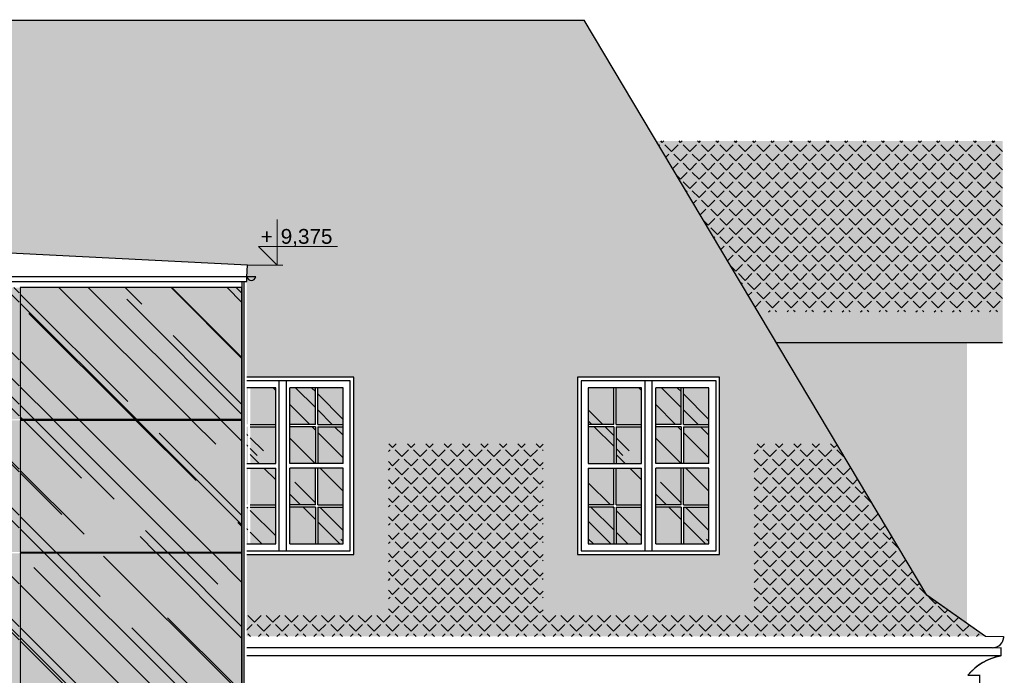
# Model space of a CAD drawing. Header units: millimetres. Extents: x -33628 to -373, y -3399 to 2697.
# Tile 6 of 99: x -31811 to -30979, y -585 to -30. Entities that reach past the tile are written whole.
import ezdxf

# ---------------------------------------------------------------- set-up
doc = ezdxf.new("R2010")
doc.units = ezdxf.units.MM
doc.header["$LTSCALE"] = 0.2
doc.header["$MEASUREMENT"] = 0
for name, color, linetype, true_color in [('_md-dach czerwień', 7, 'Continuous', 0xff7c51), ('_md-kolor 1', 7, 'Continuous', 0xffd2a8), ('_md-kolor 3', 7, 'Continuous', 0xffdb7a), ('_md-szyby tło', 7, 'Continuous', 0xd6f4fe)]:
    doc.layers.add(name, color=color, linetype=linetype, true_color=true_color)
for name, color, linetype in [('_MD-DACHÓWKA', 7, 'Continuous'), ('_md-elewacje', 7, 'Continuous'), ('_md-elewacje-obrysowe', 2, 'Continuous'), ('_md-szry', 254, 'Continuous'), ('A-szkło', 154, 'Continuous'), ('A-widok', 41, 'Continuous')]:
    doc.layers.add(name, color=color, linetype=linetype)
doc.layers.add('A_OPIS', color=2, linetype='Continuous', lineweight=13)
doc.styles.add('ODNOŚNIKI', font='arial.ttf')
pattern_1 = [(45, (5240.658, -2282.105), (-7.7781746, 7.7781746), [8, -3]), (135, (5240.658, -2282.105), (-7.7781746, -7.7781746), [8, -3])]

# ---------------------------------------------------------------- blocks, each defined once
blk = doc.blocks.new('ZNAK-POZIOM przekrój')
at = {"ltscale": 10}
for p in [(0, 7.68), (-3.13, 3.12)]:
    blk.add_line(p, (0, 0), dxfattribs=at)
at = {"ltscale": 5}
blk.add_line((10.19, 3.12), (-3.13, 3.12), dxfattribs=at)
at = {"style": 'ODNOŚNIKI', "flags": 4}
for tag, p in [('ZNAK', (-2.76, 3.59)), ('POZIOM', (0.61, 3.59))]:
    blk.add_attdef(tag, p, '', height=2.5, dxfattribs=at)

msp = doc.modelspace()

# ---------------------------------------------------------------- hatches: boundary and pattern name
at = {"layer": '_md-dach czerwień'}
h = msp.add_hatch(color=256, dxfattribs=at)
h.dxf.hatch_style = 1
h.paths.add_polyline_path([(-32334.94, -30.66), (-31333.74, -30.66), (-31272.95, -132.76), (-31186.84, -277.41), (-31171.37, -303.39), (-31153.79, -332.92), (-31120.47, -388.9), (-31190.04, -388.9), (-31190.04, -315.69), (-31175.04, -330.69), (-31175.04, -310.35), (-31279.26, -206.13), (-31383.48, -310.35), (-31383.48, -330.69), (-31368.48, -315.69), (-31368.48, -388.9), (-31407.55, -388.9), (-31499.22, -388.9), (-31499.22, -315.69), (-31484.22, -330.69), (-31484.22, -310.35), (-31588.44, -206.13), (-31619.94, -237.63), (-31665.94, -235.33), (-31726.27, -232.31), (-31786.18, -229.31), (-31799.86, -228.63), (-31830.83, -227.08), (-31869.11, -225.17), (-31981.32, -219.56), (-31981.32, -74.11), (-32309.07, -74.11)])
h = msp.add_hatch(color=256, dxfattribs=at)
h.dxf.hatch_style = 1
h.paths.add_polyline_path([(-31186.84, -277.41), (-30980.12, -277.41), (-30980.12, -132.76), (-31272.95, -132.76)])
h = msp.add_hatch(color=256, dxfattribs=at)
h.dxf.hatch_style = 1
h.paths.add_polyline_path([(-31171.37, -303.39), (-31010.12, -303.39), (-30980.12, -303.39), (-30980.12, -286.96), (-31181.15, -286.96)])
h.paths.add_polyline_path([(-30980.12, -286.96), (-30980.12, -277.41), (-31186.84, -277.41), (-31181.15, -286.96)])
h = msp.add_hatch(color=256, dxfattribs=at)
h.dxf.hatch_style = 1
h.paths.add_polyline_path([(-31190.04, -388.9), (-31120.47, -388.9), (-31044.23, -516.96), (-31010.12, -540.94), (-30994.45, -551.96), (-31233.49, -551.96), (-31190.04, -532.99)])
h.paths.add_polyline_path([(-31639.65, -532.99), (-31499.22, -532.99), (-31499.22, -388.9), (-31407.55, -388.9), (-31407.55, -551.96), (-31639.65, -551.96)])
h.paths.add_polyline_path([(-31407.55, -551.96), (-31233.49, -551.96), (-31190.04, -532.99), (-31368.48, -532.99), (-31368.48, -388.9), (-31407.55, -388.9)])
at = {"layer": '_MD-DACHÓWKA'}
h = msp.add_hatch(dxfattribs=at)
h.set_pattern_fill('ANGLE', color=256, scale=40, angle=45)
h.set_pattern_definition(pattern_1)
h.paths.add_polyline_path([(-32334.94, -30.66), (-31333.74, -30.66), (-31272.95, -132.76), (-31186.84, -277.41), (-31171.37, -303.39), (-31153.79, -332.92), (-31120.47, -388.9), (-31190.04, -388.9), (-31190.04, -315.69), (-31175.04, -330.69), (-31175.04, -310.35), (-31279.26, -206.13), (-31383.48, -310.35), (-31383.48, -330.69), (-31368.48, -315.69), (-31368.48, -388.9), (-31407.55, -388.9), (-31499.22, -388.9), (-31499.22, -315.69), (-31484.22, -330.69), (-31484.22, -310.35), (-31588.44, -206.13), (-31619.94, -237.63), (-31665.94, -235.33), (-31726.27, -232.31), (-31786.18, -229.31), (-31799.86, -228.63), (-31830.83, -227.08), (-31869.11, -225.17), (-31981.32, -219.56), (-31981.32, -74.11), (-32309.07, -74.11)])
h = msp.add_hatch(dxfattribs=at)
h.set_pattern_fill('ANGLE', color=256, scale=40, angle=45)
h.set_pattern_definition([(45, (1423.887, -2646.365), (-7.7781746, 7.7781746), [8, -3]), (135, (1423.887, -2646.365), (-7.7781746, -7.7781746), [8, -3])])
h.paths.add_polyline_path([(-31186.84, -277.41), (-30980.12, -277.41), (-30980.12, -132.76), (-31272.95, -132.76)])
h = msp.add_hatch(dxfattribs=at)
h.set_pattern_fill('ANGLE', color=256, scale=40, angle=45)
h.set_pattern_definition(pattern_1)
h.paths.add_polyline_path([(-31190.04, -388.9), (-31120.47, -388.9), (-31044.23, -516.96), (-31010.12, -540.94), (-30994.45, -551.96), (-31233.49, -551.96), (-31190.04, -532.99)])
h.paths.add_polyline_path([(-31639.65, -532.99), (-31499.22, -532.99), (-31499.22, -388.9), (-31407.55, -388.9), (-31407.55, -551.96), (-31639.65, -551.96)])
h.paths.add_polyline_path([(-31407.55, -551.96), (-31233.49, -551.96), (-31190.04, -532.99), (-31368.48, -532.99), (-31368.48, -388.9), (-31407.55, -388.9)])
at = {"layer": '_md-kolor 1'}
h = msp.add_hatch(color=256, dxfattribs=at)
h.dxf.hatch_style = 1
h.paths.add_polyline_path([(-31639.65, -328.78), (-31637.14, -328.78), (-31637.14, -323.78), (-31639.64, -323.78), (-31639.65, -277.68), (-31588.44, -226.47), (-31499.22, -315.69), (-31499.22, -388.9), (-31528.44, -388.9), (-31528.44, -332.55), (-31639.65, -332.55)])
h.paths.add_polyline_path([(-31639.65, -482.55), (-31528.44, -482.55), (-31528.44, -388.9), (-31499.22, -388.9), (-31499.22, -532.99), (-31639.65, -532.99)])
h = msp.add_hatch(color=256, dxfattribs=at)
h.dxf.hatch_style = 1
h.paths.add_polyline_path([(-31368.48, -372.3), (-31339.26, -372.3), (-31339.26, -482.55), (-31219.26, -482.55), (-31219.26, -372.3), (-31190.04, -372.3), (-31190.04, -532.99), (-31368.48, -532.99)])
h.paths.add_polyline_path([(-31368.48, -372.3), (-31368.48, -315.69), (-31279.26, -226.47), (-31190.04, -315.69), (-31190.04, -372.3), (-31219.26, -372.3), (-31219.26, -332.55), (-31339.26, -332.55), (-31339.26, -372.3)])
at = {"layer": '_md-kolor 3'}
h = msp.add_hatch(color=256, dxfattribs=at)
h.dxf.hatch_style = 1
h.paths.add_polyline_path([(-31044.23, -516.96), (-31010.12, -540.94), (-31010.12, -372.3), (-31130.35, -372.3)])
h.paths.add_polyline_path([(-31010.12, -372.3), (-31010.12, -303.39), (-31171.37, -303.39), (-31130.35, -372.3)])
at = {"layer": '_md-szry'}
h = msp.add_hatch(color=256, dxfattribs=at)
h.dxf.hatch_style = 1
h.paths.add_polyline_path([(-31639.65, -277.68), (-31588.44, -226.47), (-31499.22, -315.69), (-31484.22, -330.69), (-31484.22, -310.35), (-31588.44, -206.13), (-31639.65, -257.33)])
h = msp.add_hatch(color=256, dxfattribs=at)
h.dxf.hatch_style = 1
h.paths.add_polyline_path([(-31383.48, -310.35), (-31383.48, -330.69), (-31368.48, -315.69), (-31279.26, -226.47), (-31190.04, -315.69), (-31175.04, -330.69), (-31175.04, -310.35), (-31279.26, -206.13)])
at = {"layer": '_md-szyby tło'}
h = msp.add_hatch(color=256, dxfattribs=at)
h.dxf.hatch_style = 1
h.paths.add_polyline_path([(-31639.44, -341.55), (-31639.44, -372.55), (-31617.94, -372.55), (-31617.94, -341.55)])
h.paths.add_polyline_path([(-31594.44, -405.55), (-31594.44, -374.55), (-31615.94, -374.55), (-31615.94, -405.55)])
h.paths.add_polyline_path([(-31639.44, -405.55), (-31617.94, -405.55), (-31617.94, -374.55), (-31639.44, -374.55)])
h.paths.add_polyline_path([(-31639.44, -409.55), (-31639.44, -440.55), (-31617.94, -440.55), (-31617.94, -409.55)])
h.paths.add_polyline_path([(-31615.94, -440.55), (-31594.44, -440.55), (-31594.44, -409.55), (-31615.94, -409.55)])
h.paths.add_polyline_path([(-31558.94, -440.55), (-31537.44, -440.55), (-31537.44, -409.55), (-31558.94, -409.55)])
h.paths.add_polyline_path([(-31560.94, -440.55), (-31560.94, -409.55), (-31582.44, -409.55), (-31582.44, -440.55)])
h.paths.add_polyline_path([(-31615.94, -372.55), (-31594.44, -372.55), (-31594.44, -341.55), (-31615.94, -341.55)])
h.paths.add_polyline_path([(-31594.44, -473.55), (-31594.44, -442.55), (-31615.94, -442.55), (-31615.94, -473.55)])
h.paths.add_polyline_path([(-31639.44, -473.55), (-31617.94, -473.55), (-31617.94, -442.55), (-31639.44, -442.55)])
h.paths.add_polyline_path([(-31582.44, -473.55), (-31582.44, -442.55), (-31560.94, -442.55), (-31560.94, -473.55)])
h.paths.add_polyline_path([(-31537.44, -473.55), (-31537.44, -442.55), (-31558.94, -442.55), (-31558.94, -473.55)])
h.paths.add_polyline_path([(-31582.44, -405.55), (-31582.44, -374.55), (-31560.94, -374.55), (-31560.94, -405.55)])
h.paths.add_polyline_path([(-31537.44, -405.55), (-31537.44, -374.55), (-31558.94, -374.55), (-31558.94, -405.55)])
h.paths.add_polyline_path([(-31558.94, -372.55), (-31537.44, -372.55), (-31537.44, -341.55), (-31558.94, -341.55)])
h.paths.add_polyline_path([(-31560.94, -372.55), (-31560.94, -341.55), (-31582.44, -341.55), (-31582.44, -372.55)])
h = msp.add_hatch(color=256, dxfattribs=at)
h.dxf.hatch_style = 1
h.paths.add_polyline_path([(-31330.26, -341.55), (-31330.26, -372.55), (-31308.76, -372.55), (-31308.76, -341.55)])
h.paths.add_polyline_path([(-31285.26, -405.55), (-31285.26, -374.55), (-31306.76, -374.55), (-31306.76, -405.55)])
h.paths.add_polyline_path([(-31330.26, -405.55), (-31308.76, -405.55), (-31308.76, -374.55), (-31330.26, -374.55)])
h.paths.add_polyline_path([(-31330.26, -409.55), (-31330.26, -440.55), (-31308.76, -440.55), (-31308.76, -409.55)])
h.paths.add_polyline_path([(-31306.76, -440.55), (-31285.26, -440.55), (-31285.26, -409.55), (-31306.76, -409.55)])
h.paths.add_polyline_path([(-31249.76, -440.55), (-31228.26, -440.55), (-31228.26, -409.55), (-31249.76, -409.55)])
h.paths.add_polyline_path([(-31251.76, -440.55), (-31251.76, -409.55), (-31273.26, -409.55), (-31273.26, -440.55)])
h.paths.add_polyline_path([(-31306.76, -372.55), (-31285.26, -372.55), (-31285.26, -341.55), (-31306.76, -341.55)])
h.paths.add_polyline_path([(-31285.26, -473.55), (-31285.26, -442.55), (-31306.76, -442.55), (-31306.76, -473.55)])
h.paths.add_polyline_path([(-31330.26, -473.55), (-31308.76, -473.55), (-31308.76, -442.55), (-31330.26, -442.55)])
h.paths.add_polyline_path([(-31273.26, -473.55), (-31273.26, -442.55), (-31251.76, -442.55), (-31251.76, -473.55)])
h.paths.add_polyline_path([(-31228.26, -473.55), (-31228.26, -442.55), (-31249.76, -442.55), (-31249.76, -473.55)])
h.paths.add_polyline_path([(-31273.26, -405.55), (-31273.26, -374.55), (-31251.76, -374.55), (-31251.76, -405.55)])
h.paths.add_polyline_path([(-31228.26, -405.55), (-31228.26, -374.55), (-31249.76, -374.55), (-31249.76, -405.55)])
h.paths.add_polyline_path([(-31249.76, -372.55), (-31228.26, -372.55), (-31228.26, -341.55), (-31249.76, -341.55)])
h.paths.add_polyline_path([(-31251.76, -372.55), (-31251.76, -341.55), (-31273.26, -341.55), (-31273.26, -372.55)])
at = {"layer": 'A-szkło', "transparency": 33554679}
h = msp.add_hatch(dxfattribs=at)
h.set_pattern_fill('AR-RROOF', color=256, scale=50, angle=315)
h.set_pattern_definition([(315, (-12688.044, -1572.77), (113.13708, -42.42641), [750, -100, 250, -50]), (315, (-12623.34, -1602.115), (11.66726, 82.37794), [150, -16.5, 300, -37.5]), (315, (-12640.314, -1560.396), (207.53584, -160.159686), [400, -70, 200, -50])])
h.paths.add_polyline_path([(-31639.44, -341.55), (-31639.44, -372.55), (-31617.94, -372.55), (-31617.94, -341.55)])
h.paths.add_polyline_path([(-31594.44, -405.55), (-31594.44, -374.55), (-31615.94, -374.55), (-31615.94, -405.55)])
h.paths.add_polyline_path([(-31639.44, -405.55), (-31617.94, -405.55), (-31617.94, -374.55), (-31639.44, -374.55)])
h.paths.add_polyline_path([(-31639.44, -409.55), (-31639.44, -440.55), (-31617.94, -440.55), (-31617.94, -409.55)])
h.paths.add_polyline_path([(-31615.94, -440.55), (-31594.44, -440.55), (-31594.44, -409.55), (-31615.94, -409.55)])
h.paths.add_polyline_path([(-31558.94, -440.55), (-31537.44, -440.55), (-31537.44, -409.55), (-31558.94, -409.55)])
h.paths.add_polyline_path([(-31560.94, -440.55), (-31560.94, -409.55), (-31582.44, -409.55), (-31582.44, -440.55)])
h.paths.add_polyline_path([(-31615.94, -372.55), (-31594.44, -372.55), (-31594.44, -341.55), (-31615.94, -341.55)])
h.paths.add_polyline_path([(-31594.44, -473.55), (-31594.44, -442.55), (-31615.94, -442.55), (-31615.94, -473.55)])
h.paths.add_polyline_path([(-31639.44, -473.55), (-31617.94, -473.55), (-31617.94, -442.55), (-31639.44, -442.55)])
h.paths.add_polyline_path([(-31582.44, -473.55), (-31582.44, -442.55), (-31560.94, -442.55), (-31560.94, -473.55)])
h.paths.add_polyline_path([(-31537.44, -473.55), (-31537.44, -442.55), (-31558.94, -442.55), (-31558.94, -473.55)])
h.paths.add_polyline_path([(-31582.44, -405.55), (-31582.44, -374.55), (-31560.94, -374.55), (-31560.94, -405.55)])
h.paths.add_polyline_path([(-31537.44, -405.55), (-31537.44, -374.55), (-31558.94, -374.55), (-31558.94, -405.55)])
h.paths.add_polyline_path([(-31558.94, -372.55), (-31537.44, -372.55), (-31537.44, -341.55), (-31558.94, -341.55)])
h.paths.add_polyline_path([(-31560.94, -372.55), (-31560.94, -341.55), (-31582.44, -341.55), (-31582.44, -372.55)])
h = msp.add_hatch(dxfattribs=at)
h.set_pattern_fill('AR-RROOF', color=256, scale=50, angle=315)
h.set_pattern_definition([(315, (-12378.86, -1572.77), (113.13708, -42.42641), [750, -100, 250, -50]), (315, (-12314.16, -1602.115), (11.66726, 82.37794), [150, -16.5, 300, -37.5]), (315, (-12331.13, -1560.396), (207.53584, -160.159686), [400, -70, 200, -50])])
h.paths.add_polyline_path([(-31330.26, -341.55), (-31330.26, -372.55), (-31308.76, -372.55), (-31308.76, -341.55)])
h.paths.add_polyline_path([(-31285.26, -405.55), (-31285.26, -374.55), (-31306.76, -374.55), (-31306.76, -405.55)])
h.paths.add_polyline_path([(-31330.26, -405.55), (-31308.76, -405.55), (-31308.76, -374.55), (-31330.26, -374.55)])
h.paths.add_polyline_path([(-31330.26, -409.55), (-31330.26, -440.55), (-31308.76, -440.55), (-31308.76, -409.55)])
h.paths.add_polyline_path([(-31306.76, -440.55), (-31285.26, -440.55), (-31285.26, -409.55), (-31306.76, -409.55)])
h.paths.add_polyline_path([(-31249.76, -440.55), (-31228.26, -440.55), (-31228.26, -409.55), (-31249.76, -409.55)])
h.paths.add_polyline_path([(-31251.76, -440.55), (-31251.76, -409.55), (-31273.26, -409.55), (-31273.26, -440.55)])
h.paths.add_polyline_path([(-31306.76, -372.55), (-31285.26, -372.55), (-31285.26, -341.55), (-31306.76, -341.55)])
h.paths.add_polyline_path([(-31285.26, -473.55), (-31285.26, -442.55), (-31306.76, -442.55), (-31306.76, -473.55)])
h.paths.add_polyline_path([(-31330.26, -473.55), (-31308.76, -473.55), (-31308.76, -442.55), (-31330.26, -442.55)])
h.paths.add_polyline_path([(-31273.26, -473.55), (-31273.26, -442.55), (-31251.76, -442.55), (-31251.76, -473.55)])
h.paths.add_polyline_path([(-31228.26, -473.55), (-31228.26, -442.55), (-31249.76, -442.55), (-31249.76, -473.55)])
h.paths.add_polyline_path([(-31273.26, -405.55), (-31273.26, -374.55), (-31251.76, -374.55), (-31251.76, -405.55)])
h.paths.add_polyline_path([(-31228.26, -405.55), (-31228.26, -374.55), (-31249.76, -374.55), (-31249.76, -405.55)])
h.paths.add_polyline_path([(-31249.76, -372.55), (-31228.26, -372.55), (-31228.26, -341.55), (-31249.76, -341.55)])
h.paths.add_polyline_path([(-31251.76, -372.55), (-31251.76, -341.55), (-31273.26, -341.55), (-31273.26, -372.55)])

# ---------------------------------------------------------------- linework, layer by layer
at = {"layer": '_md-elewacje'}
for p, q in [((-31044.23, -516.96), (-31333.74, -30.66)), ((-31591.44, -479.55), (-31591.44, -335.55)), ((-31585.44, -479.55), (-31585.44, -335.55)), ((-31282.26, -479.55), (-31282.26, -335.55)), ((-31276.26, -479.55), (-31276.26, -335.55)), ((-31594.44, -405.55), (-31594.44, -341.55)), ((-31582.44, -405.55), (-31582.44, -341.55)), ((-31560.94, -372.55), (-31560.94, -341.55)), ((-31558.94, -372.55), (-31558.94, -341.55)), ((-31308.76, -372.55), (-31308.76, -341.55)), ((-31306.76, -372.55), (-31306.76, -341.55)), ((-31285.26, -405.55), (-31285.26, -341.55)), ((-31273.26, -405.55), (-31273.26, -341.55)), ((-31251.76, -372.55), (-31251.76, -341.55)), ((-31249.76, -372.55), (-31249.76, -341.55)), ((-31615.94, -372.55), (-31594.44, -372.55)), ((-31560.94, -372.55), (-31582.44, -372.55)), ((-31558.94, -372.55), (-31537.44, -372.55)), ((-31308.76, -372.55), (-31330.26, -372.55)), ((-31306.76, -372.55), (-31285.26, -372.55)), ((-31251.76, -372.55), (-31273.26, -372.55)), ((-31249.76, -372.55), (-31228.26, -372.55)), ((-31615.94, -374.55), (-31594.44, -374.55)), ((-31560.94, -374.55), (-31582.44, -374.55)), ((-31560.94, -374.55), (-31560.94, -405.55)), ((-31558.94, -374.55), (-31558.94, -405.55)), ((-31558.94, -374.55), (-31537.44, -374.55)), ((-31308.76, -374.55), (-31330.26, -374.55)), ((-31308.76, -374.55), (-31308.76, -405.55)), ((-31306.76, -374.55), (-31306.76, -405.55)), ((-31306.76, -374.55), (-31285.26, -374.55)), ((-31251.76, -374.55), (-31273.26, -374.55)), ((-31251.76, -374.55), (-31251.76, -405.55)), ((-31249.76, -374.55), (-31249.76, -405.55)), ((-31249.76, -374.55), (-31228.26, -374.55)), ((-31639.44, -405.55), (-31594.44, -405.55)), ((-31537.44, -405.55), (-31582.44, -405.55)), ((-31330.26, -405.55), (-31285.26, -405.55)), ((-31228.26, -405.55), (-31273.26, -405.55)), ((-31639.44, -409.55), (-31594.44, -409.55)), ((-31594.44, -473.55), (-31594.44, -409.55)), ((-31582.44, -473.55), (-31582.44, -409.55)), ((-31537.44, -409.55), (-31582.44, -409.55)), ((-31560.94, -440.55), (-31560.94, -409.55)), ((-31558.94, -440.55), (-31558.94, -409.55)), ((-31330.26, -409.55), (-31285.26, -409.55)), ((-31308.76, -440.55), (-31308.76, -409.55)), ((-31306.76, -440.55), (-31306.76, -409.55)), ((-31285.26, -473.55), (-31285.26, -409.55)), ((-31273.26, -473.55), (-31273.26, -409.55)), ((-31228.26, -409.55), (-31273.26, -409.55)), ((-31251.76, -440.55), (-31251.76, -409.55)), ((-31249.76, -440.55), (-31249.76, -409.55)), ((-31615.94, -440.55), (-31594.44, -440.55)), ((-31560.94, -440.55), (-31582.44, -440.55)), ((-31558.94, -440.55), (-31537.44, -440.55)), ((-31308.76, -440.55), (-31330.26, -440.55)), ((-31306.76, -440.55), (-31285.26, -440.55)), ((-31251.76, -440.55), (-31273.26, -440.55)), ((-31249.76, -440.55), (-31228.26, -440.55)), ((-31615.94, -442.55), (-31594.44, -442.55)), ((-31560.94, -442.55), (-31582.44, -442.55)), ((-31560.94, -442.55), (-31560.94, -473.55)), ((-31558.94, -442.55), (-31558.94, -473.55)), ((-31558.94, -442.55), (-31537.44, -442.55)), ((-31308.76, -442.55), (-31330.26, -442.55)), ((-31308.76, -442.55), (-31308.76, -473.55)), ((-31306.76, -442.55), (-31306.76, -473.55)), ((-31306.76, -442.55), (-31285.26, -442.55)), ((-31251.76, -442.55), (-31273.26, -442.55)), ((-31251.76, -442.55), (-31251.76, -473.55)), ((-31249.76, -442.55), (-31249.76, -473.55)), ((-31249.76, -442.55), (-31228.26, -442.55)), ((-30994.45, -551.96), (-31044.23, -516.96)), ((-30988.68, -561.53), (-33326.08, -561.53)), ((-30981.33, -568.29), (-30981.33, -561.53)), ((-30981.33, -568.29), (-33326.08, -568.29))]:
    msp.add_line(p, q, dxfattribs=at)
for points in [[(-31639.65, -482.55), (-31528.44, -482.55), (-31528.44, -332.55), (-31639.65, -332.55)], [(-31639.65, -479.55), (-31531.44, -479.55), (-31531.44, -335.55), (-31639.65, -335.55)], [(-31594.44, -341.55), (-31639.44, -341.55), (-31639.44, -405.55)], [(-31537.44, -405.55), (-31537.44, -341.55), (-31582.44, -341.55)], [(-31285.26, -341.55), (-31330.26, -341.55), (-31330.26, -405.55)], [(-31228.26, -405.55), (-31228.26, -341.55), (-31273.26, -341.55)], [(-31639.44, -409.55), (-31639.44, -473.55), (-31594.44, -473.55)], [(-31582.44, -473.55), (-31537.44, -473.55), (-31537.44, -409.55)], [(-31330.26, -409.55), (-31330.26, -473.55), (-31285.26, -473.55)], [(-31273.26, -473.55), (-31228.26, -473.55), (-31228.26, -409.55)]]:
    msp.add_lwpolyline(points, dxfattribs=at)
for points in [[(-31339.26, -482.55), (-31219.26, -482.55), (-31219.26, -332.55), (-31339.26, -332.55)], [(-31336.26, -479.55), (-31222.26, -479.55), (-31222.26, -335.55), (-31336.26, -335.55)]]:
    msp.add_lwpolyline(points, close=True, dxfattribs=at)
for centre, radius, start, end in [((-30988.68, -551.96), 9.57, 270, 0.00309), ((-30972.8, -615.02), 47.5, 100.34124, 140.49928)]:
    msp.add_arc(centre, radius, start, end, dxfattribs=at)
at = {"layer": '_md-elewacje-obrysowe'}
msp.add_line((-31171.37, -303.39), (-30980.12, -303.39), dxfattribs=at)
at = {"layer": '_md-elewacje-obrysowe', "const_width": 1}
msp.add_lwpolyline([(-31004.45, -1171.87), (-31004.45, -783.03), (-31010.12, -783.03), (-31010.21, -619.03), (-30999.45, -619.03), (-30999.45, -584.81), (-31009.45, -584.81, -0.177038), (-30981.33, -568.29), (-30981.33, -561.53), (-30988.68, -561.53, 0.414229), (-30979.11, -551.96), (-30994.45, -551.96), (-31044.23, -516.96), (-31333.74, -30.66), (-32334.94, -30.66)], format="xyb", dxfattribs=at)
msp.add_lwpolyline([(-31171.37, -303.39), (-30980.12, -303.39)], dxfattribs=at)

# ---------------------------------------------------------------- next in the draw order: wipeouts: each hides what was drawn before it
msp.add_wipeout([(-31618.9, -247.69), (-31618.41, -237.7), (-31981.32, -219.56), (-31981.32, -303.39), (-32011.32, -303.39), (-32011.32, -540.94), (-31995.65, -551.96), (-31980.32, -551.96), (-31983.12, -558.72), (-31989.89, -561.53), (-31982.53, -561.53), (-31982.53, -568.29), (-31998.05, -574.06), (-32010.65, -584.81), (-32000.65, -584.81), (-32000.65, -619.03), (-32011.42, -619.03), (-32011.42, -783.03), (-32005.65, -783.03), (-32005.65, -1175.36), (-31630.06, -1175.36), (-31507.76, -1180.77), (-31507.76, -940.38), (-31619.05, -938.44), (-31619.05, -251.82), (-31621.45, -251.82), (-31621.45, -251.58), (-31618.9, -251.58)])

# ---------------------------------------------------------------- next in the draw order: hatches: boundary and pattern name
at = {"layer": '_md-szyby tło', "transparency": 33554687}
h = msp.add_hatch(color=256, dxfattribs=at)
h.dxf.hatch_style = 1
h.paths.add_polyline_path([(-31810.37, -256.82), (-31810.37, -368.2), (-31623.05, -368.2), (-31623.05, -256.82)])
h.paths.add_polyline_path([(-31998.68, -368.2), (-31811.37, -368.2), (-31811.37, -256.82), (-31981.32, -256.82), (-31981.32, -303.39), (-31998.68, -303.39)])
h.paths.add_polyline_path([(-31810.37, -369.2), (-31810.37, -480.57), (-31623.05, -480.57), (-31623.05, -369.2)])
h.paths.add_polyline_path([(-31998.68, -369.2), (-31998.68, -480.57), (-31811.37, -480.57), (-31811.37, -369.2)])
h.paths.add_polyline_path([(-31810.37, -481.57), (-31810.37, -592.95), (-31623.05, -592.95), (-31623.05, -481.57)])
h.paths.add_polyline_path([(-31998.68, -593.95), (-31998.68, -705.32), (-31811.37, -705.32), (-31811.37, -593.95)])
h.paths.add_polyline_path([(-31810.37, -593.95), (-31810.37, -705.32), (-31623.05, -705.32), (-31623.05, -593.95)])
h.paths.add_polyline_path([(-31810.37, -706.32), (-31810.37, -817.7), (-31623.05, -817.7), (-31623.05, -706.32)])
h.paths.add_polyline_path([(-31998.68, -817.7), (-31998.68, -706.32), (-31811.37, -706.32), (-31811.37, -817.7)])
h.paths.add_polyline_path([(-31998.68, -818.7), (-31998.68, -930.03), (-31811.37, -930.08), (-31811.37, -818.7)])
h.paths.add_polyline_path([(-31810.37, -818.7), (-31810.37, -930.08), (-31623.05, -930.08), (-31623.05, -818.7)])
h.paths.add_polyline_path([(-31810.37, -931.08), (-31810.37, -1042.45), (-31623.05, -1042.45), (-31623.05, -931.08)])
h.paths.add_polyline_path([(-31810.37, -1139.93), (-31623.05, -1139.93), (-31623.05, -1043.45), (-31810.37, -1043.45)])
h.paths.add_polyline_path([(-31998.68, -931.08), (-31998.68, -1042.45), (-31811.37, -1042.45), (-31811.37, -931.08)])
h.paths.add_polyline_path([(-31998.68, -1043.45), (-31998.68, -1139.93), (-31811.37, -1139.93), (-31811.37, -1043.45)])
h.paths.add_polyline_path([(-31980.32, -551.96, -0.414229), (-31989.89, -561.53), (-31982.53, -561.53), (-31982.53, -568.29), (-31982.53, -568.29, 0.091728), (-31998.68, -574.44), (-31998.68, -592.95), (-31811.37, -592.95), (-31811.37, -481.57), (-31998.68, -481.57), (-31998.68, -549.83), (-31995.65, -551.96)])
at = {"layer": 'A-szkło', "transparency": 33554679}
h = msp.add_hatch(dxfattribs=at)
h.set_pattern_fill('AR-RROOF', color=256, scale=50, angle=315)
h.set_pattern_definition([(315, (7636.313, -3725.243), (113.137085, -42.42641), [750, -100, 250, -50]), (315, (7701.01, -3754.59), (11.66726, 82.37794), [150, -16.5, 300, -37.5]), (315, (7684.042, -3712.87), (207.53584, -160.159686), [400, -70, 200, -50])])
h.paths.add_polyline_path([(-31810.37, -256.82), (-31810.37, -368.2), (-31623.05, -368.2), (-31623.05, -256.82)])
h.paths.add_polyline_path([(-31998.68, -368.2), (-31811.37, -368.2), (-31811.37, -256.82), (-31981.32, -256.82), (-31981.32, -303.39), (-31998.68, -303.39)])
h.paths.add_polyline_path([(-31810.37, -369.2), (-31810.37, -480.57), (-31623.05, -480.57), (-31623.05, -369.2)])
h.paths.add_polyline_path([(-31998.68, -369.2), (-31998.68, -480.57), (-31811.37, -480.57), (-31811.37, -369.2)])
h.paths.add_polyline_path([(-31810.37, -481.57), (-31810.37, -592.95), (-31623.05, -592.95), (-31623.05, -481.57)])
h.paths.add_polyline_path([(-31980.32, -551.96, -0.414229), (-31989.89, -561.53), (-31982.53, -561.53), (-31982.53, -568.29), (-31982.53, -568.29, 0.091728), (-31998.68, -574.44), (-31998.68, -592.95), (-31811.37, -592.95), (-31811.37, -481.57), (-31998.68, -481.57), (-31993.62, -551.96), (-31987.99, -551.96)])
h.paths.add_polyline_path([(-31998.68, -593.95), (-31998.68, -705.32), (-31811.37, -705.32), (-31811.37, -593.95)])
h.paths.add_polyline_path([(-31810.37, -593.95), (-31810.37, -705.32), (-31623.05, -705.32), (-31623.05, -593.95)])
h.paths.add_polyline_path([(-31810.37, -706.32), (-31810.37, -817.7), (-31623.05, -817.7), (-31623.05, -706.32)])
h.paths.add_polyline_path([(-31998.68, -817.7), (-31998.68, -706.32), (-31811.37, -706.32), (-31811.37, -817.7)])
h.paths.add_polyline_path([(-31998.68, -818.7), (-31998.68, -930.03), (-31811.37, -930.08), (-31811.37, -818.7)])
h.paths.add_polyline_path([(-31810.37, -818.7), (-31810.37, -930.08), (-31623.05, -930.08), (-31623.05, -818.7)])
h.paths.add_polyline_path([(-31810.37, -931.08), (-31810.37, -1042.45), (-31623.05, -1042.45), (-31623.05, -931.08)])
h.paths.add_polyline_path([(-31998.68, -931.08), (-31998.68, -1042.45), (-31811.37, -1042.45), (-31811.37, -931.08)])

# ---------------------------------------------------------------- next in the draw order: linework, layer by layer
at = {"layer": 'A-szkło', "transparency": 33554679, "elevation": 0}
for points in [[(-31810.37, -368.2), (-31623.05, -368.2), (-31623.05, -256.82), (-31810.37, -256.82)], [(-31810.37, -480.57), (-31623.05, -480.57), (-31623.05, -369.2), (-31810.37, -369.2)], [(-31810.37, -592.95), (-31623.05, -592.95), (-31623.05, -481.57), (-31810.37, -481.57)]]:
    msp.add_lwpolyline(points, close=True, dxfattribs=at)
at = {"layer": 'A-widok', "color": 14}
msp.add_line((-31618.9, -247.69), (-31981.32, -247.69), dxfattribs=at)
at = {"layer": 'A-widok', "transparency": 33554679, "elevation": 0}
msp.add_lwpolyline([(-31981.32, -251.58), (-31618.9, -251.58), (-31618.9, -247.69), (-31618.41, -237.7), (-31981.32, -219.56)], dxfattribs=at)
at = {"layer": 'A-widok', "elevation": 0}
msp.add_lwpolyline([(-31618.9, -247.69, 0.827476), (-31611.4, -247.69), (-31618.9, -247.69)], format="xyb", dxfattribs=at)
msp.add_lwpolyline([(-31618.9, -247.69, 0.827476), (-31611.4, -247.69), (-31618.9, -247.69)], format="xyb", dxfattribs=at)
at = {"layer": 'A-widok', "color": 14}
msp.add_lwpolyline([(-31623.05, -251.58), (-31623.05, -1139.93)], dxfattribs=at)
at = {"layer": 'A-widok', "transparency": 33554679}
msp.add_lwpolyline([(-31621.45, -251.58), (-31621.45, -1132.03)], dxfattribs=at)
at = {"layer": 'A_OPIS'}
msp.add_line((-31588.56, -237.7), (-31618.41, -237.7), dxfattribs=at)

# ---------------------------------------------------------------- next in the draw order: block references
ref = msp.add_blockref('ZNAK-POZIOM przekrój', (-31593.27, -237.7), dxfattribs=dict(at, xscale=5, yscale=5, zscale=5, rotation=360))
ref.add_attrib('POZIOM', '9,375', (-31590.22, -219.73), dxfattribs={"height": 12.5, "style": 'ODNOŚNIKI', "flags": 4})
ref.add_attrib('ZNAK', '+', (-31607.08, -219.73), dxfattribs={"height": 12.5, "style": 'ODNOŚNIKI', "flags": 4})

doc.saveas('drawing.dxf')
